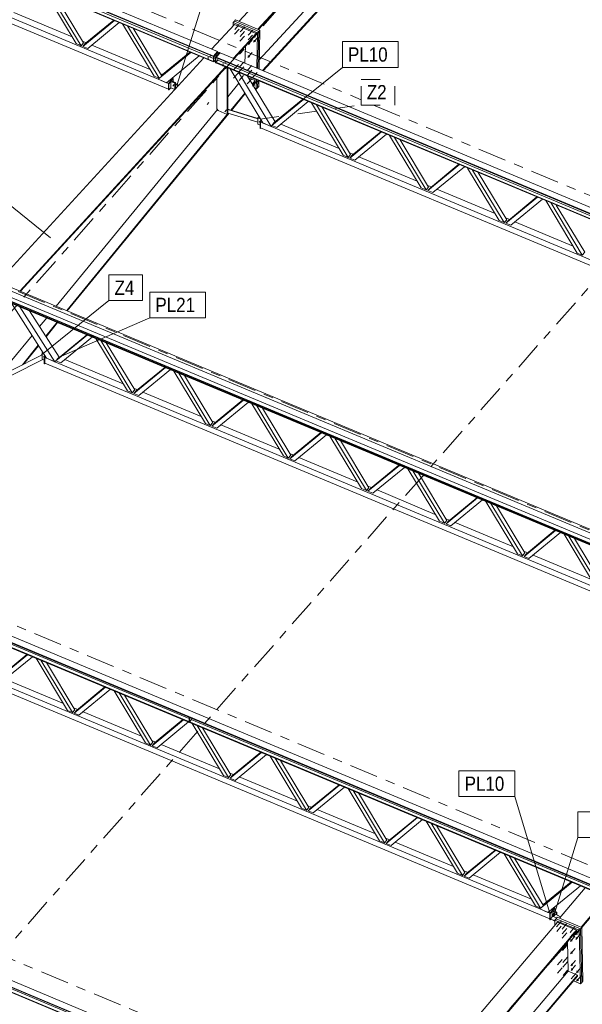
# Model space of a CAD drawing. Header units: millimetres. Extents: x -698 to 216, y -34 to 576.
# Tile 40 of 88: x -328 to -268, y 273 to 377. Entities that reach past the tile are written whole.
import ezdxf

# ---------------------------------------------------------------- set-up
doc = ezdxf.new("R2010")
doc.units = ezdxf.units.MM
for name, pattern in [('XKITLINE00', [0]), ('XKITLINE02', [4, 2, -2]), ('XKITLINE03', [6, 3, -1, 1, -1])]:
    doc.linetypes.add(name, pattern=pattern)
for name, color, linetype, lineweight in [('Element', 2, 'Continuous', 0), ('Spoina', 1, 'Continuous', 0), ('Znak elementu', 2, 'Continuous', 0), ('Śruba', 3, 'Continuous', 0)]:
    doc.layers.add(name, color=color, linetype=linetype, lineweight=lineweight)
doc.styles.add('ARIAL', font='ARIAL.TTF')

msp = doc.modelspace()

# ---------------------------------------------------------------- hatches: boundary and pattern name
at = {"layer": 'Śruba'}
for points in [[(-302.8, 374.64), (-302.79, 374.63), (-302.78, 374.62), (-302.77, 374.61), (-302.77, 374.6), (-302.76, 374.59), (-302.76, 374.58), (-302.75, 374.57), (-302.75, 374.56), (-302.75, 374.55), (-302.75, 374.54), (-302.75, 374.53), (-302.75, 374.52), (-302.76, 374.51), (-302.76, 374.5), (-302.76, 374.5), (-302.77, 374.49), (-302.78, 374.49), (-302.79, 374.48), (-302.79, 374.48), (-302.8, 374.48), (-302.81, 374.48), (-302.82, 374.48), (-302.83, 374.48), (-302.85, 374.48), (-302.86, 374.48), (-302.87, 374.49), (-302.88, 374.49), (-302.89, 374.5), (-302.9, 374.51), (-302.91, 374.51), (-302.92, 374.52), (-302.93, 374.53), (-302.94, 374.54), (-302.95, 374.55), (-302.95, 374.56), (-302.96, 374.57), (-302.97, 374.58), (-302.97, 374.59), (-302.97, 374.6), (-302.98, 374.62), (-302.98, 374.63), (-302.98, 374.64), (-302.98, 374.64), (-302.97, 374.65), (-302.97, 374.66), (-302.97, 374.67), (-302.96, 374.68), (-302.95, 374.68), (-302.95, 374.69), (-302.94, 374.69), (-302.93, 374.69), (-302.92, 374.69), (-302.91, 374.7), (-302.9, 374.7), (-302.89, 374.69), (-302.88, 374.69), (-302.87, 374.69), (-302.86, 374.68), (-302.85, 374.68), (-302.84, 374.67), (-302.83, 374.67), (-302.81, 374.66), (-302.8, 374.65)], [(-302.78, 375.14), (-302.78, 375.13), (-302.77, 375.12), (-302.76, 375.11), (-302.75, 375.09), (-302.75, 375.08), (-302.74, 375.07), (-302.74, 375.06), (-302.74, 375.05), (-302.74, 375.04), (-302.74, 375.03), (-302.74, 375.02), (-302.74, 375.01), (-302.74, 375.01), (-302.75, 375), (-302.75, 374.99), (-302.76, 374.99), (-302.77, 374.98), (-302.77, 374.98), (-302.78, 374.97), (-302.79, 374.97), (-302.8, 374.97), (-302.81, 374.97), (-302.82, 374.97), (-302.83, 374.98), (-302.85, 374.98), (-302.86, 374.98), (-302.87, 374.99), (-302.88, 374.99), (-302.89, 375), (-302.9, 375.01), (-302.91, 375.02), (-302.92, 375.03), (-302.93, 375.04), (-302.94, 375.05), (-302.94, 375.06), (-302.95, 375.07), (-302.95, 375.08), (-302.96, 375.09), (-302.96, 375.1), (-302.96, 375.11), (-302.97, 375.12), (-302.97, 375.13), (-302.96, 375.14), (-302.96, 375.15), (-302.96, 375.16), (-302.96, 375.16), (-302.95, 375.17), (-302.94, 375.18), (-302.94, 375.18), (-302.93, 375.19), (-302.92, 375.19), (-302.91, 375.19), (-302.9, 375.19), (-302.89, 375.19), (-302.88, 375.19), (-302.87, 375.19), (-302.86, 375.18), (-302.85, 375.18), (-302.84, 375.17), (-302.83, 375.17), (-302.81, 375.16), (-302.8, 375.15), (-302.79, 375.14)], [(-303.38, 374.38), (-303.37, 374.37), (-303.36, 374.36), (-303.35, 374.35), (-303.35, 374.34), (-303.34, 374.33), (-303.34, 374.32), (-303.33, 374.31), (-303.33, 374.3), (-303.33, 374.29), (-303.33, 374.28), (-303.33, 374.27), (-303.33, 374.26), (-303.34, 374.25), (-303.34, 374.24), (-303.35, 374.24), (-303.35, 374.23), (-303.36, 374.23), (-303.37, 374.22), (-303.37, 374.22), (-303.38, 374.22), (-303.39, 374.22), (-303.4, 374.22), (-303.41, 374.22), (-303.43, 374.22), (-303.44, 374.23), (-303.45, 374.23), (-303.46, 374.24), (-303.47, 374.24), (-303.48, 374.25), (-303.49, 374.26), (-303.5, 374.27), (-303.51, 374.27), (-303.52, 374.28), (-303.53, 374.29), (-303.53, 374.3), (-303.54, 374.32), (-303.55, 374.33), (-303.55, 374.34), (-303.55, 374.35), (-303.56, 374.36), (-303.56, 374.37), (-303.56, 374.38), (-303.56, 374.39), (-303.55, 374.4), (-303.55, 374.4), (-303.55, 374.41), (-303.54, 374.42), (-303.54, 374.42), (-303.53, 374.43), (-303.52, 374.43), (-303.51, 374.44), (-303.5, 374.44), (-303.49, 374.44), (-303.48, 374.44), (-303.47, 374.44), (-303.46, 374.43), (-303.45, 374.43), (-303.44, 374.43), (-303.43, 374.42), (-303.42, 374.41), (-303.41, 374.41), (-303.4, 374.4), (-303.39, 374.39)], [(-307.77, 372.79), (-307.78, 372.79), (-307.79, 372.8), (-307.8, 372.8), (-307.8, 372.81), (-307.81, 372.82), (-307.81, 372.82), (-307.81, 372.83), (-307.81, 372.84), (-307.81, 372.85), (-307.8, 372.85), (-307.79, 372.86), (-307.79, 372.86), (-307.78, 372.87), (-307.76, 372.87), (-307.75, 372.87), (-307.74, 372.87), (-307.73, 372.87), (-307.72, 372.86), (-307.71, 372.86), (-307.7, 372.85), (-307.7, 372.84), (-307.7, 372.84), (-307.7, 372.83), (-307.7, 372.82), (-307.7, 372.81), (-307.71, 372.81), (-307.71, 372.8), (-307.72, 372.8), (-307.73, 372.79), (-307.74, 372.79), (-307.75, 372.79)], [(-303.41, 373.03), (-303.4, 373.02), (-303.39, 373.01), (-303.38, 373), (-303.38, 372.99), (-303.37, 372.98), (-303.37, 372.97), (-303.36, 372.96), (-303.36, 372.95), (-303.36, 372.94), (-303.36, 372.93), (-303.36, 372.92), (-303.36, 372.91), (-303.37, 372.9), (-303.37, 372.89), (-303.37, 372.89), (-303.38, 372.88), (-303.39, 372.88), (-303.4, 372.87), (-303.4, 372.87), (-303.41, 372.87), (-303.42, 372.87), (-303.43, 372.87), (-303.44, 372.87), (-303.46, 372.87), (-303.47, 372.88), (-303.48, 372.88), (-303.49, 372.88), (-303.5, 372.89), (-303.51, 372.9), (-303.52, 372.91), (-303.53, 372.91), (-303.54, 372.92), (-303.55, 372.93), (-303.56, 372.94), (-303.56, 372.95), (-303.57, 372.96), (-303.58, 372.98), (-303.58, 372.99), (-303.58, 373), (-303.59, 373.01), (-303.59, 373.02), (-303.59, 373.03), (-303.59, 373.04), (-303.58, 373.05), (-303.58, 373.05), (-303.58, 373.06), (-303.57, 373.07), (-303.57, 373.07), (-303.56, 373.08), (-303.55, 373.08), (-303.54, 373.08), (-303.53, 373.09), (-303.52, 373.09), (-303.51, 373.09), (-303.5, 373.09), (-303.49, 373.08), (-303.48, 373.08), (-303.47, 373.08), (-303.46, 373.07), (-303.45, 373.06), (-303.44, 373.06), (-303.43, 373.05), (-303.42, 373.04)], [(-306.2, 372.14), (-306.21, 372.14), (-306.22, 372.14), (-306.23, 372.15), (-306.24, 372.15), (-306.24, 372.16), (-306.24, 372.17), (-306.24, 372.18), (-306.24, 372.18), (-306.24, 372.19), (-306.23, 372.2), (-306.23, 372.2), (-306.22, 372.21), (-306.21, 372.21), (-306.2, 372.21), (-306.19, 372.21), (-306.17, 372.21), (-306.16, 372.21), (-306.15, 372.21), (-306.14, 372.2), (-306.14, 372.2), (-306.13, 372.19), (-306.13, 372.18), (-306.13, 372.17), (-306.13, 372.17), (-306.13, 372.16), (-306.14, 372.15), (-306.15, 372.15), (-306.15, 372.14), (-306.16, 372.14), (-306.18, 372.14), (-306.19, 372.14)], [(-311.39, 369.93), (-311.38, 369.92), (-311.38, 369.91), (-311.37, 369.9), (-311.37, 369.89), (-311.37, 369.88), (-311.37, 369.87), (-311.38, 369.87), (-311.38, 369.86), (-311.39, 369.86), (-311.4, 369.86), (-311.41, 369.86), (-311.42, 369.86), (-311.43, 369.87), (-311.44, 369.87), (-311.44, 369.88), (-311.45, 369.89), (-311.46, 369.9), (-311.46, 369.9), (-311.47, 369.91), (-311.47, 369.92), (-311.47, 369.93), (-311.47, 369.94), (-311.46, 369.94), (-311.46, 369.95), (-311.45, 369.95), (-311.44, 369.95), (-311.43, 369.95), (-311.42, 369.95), (-311.41, 369.95), (-311.41, 369.94), (-311.4, 369.93)], [(-302.9, 370.02), (-302.89, 370.01), (-302.88, 370), (-302.87, 369.99), (-302.87, 369.98), (-302.86, 369.97), (-302.86, 369.96), (-302.85, 369.94), (-302.85, 369.93), (-302.85, 369.92), (-302.85, 369.91), (-302.85, 369.9), (-302.85, 369.9), (-302.86, 369.89), (-302.86, 369.88), (-302.87, 369.87), (-302.87, 369.87), (-302.88, 369.86), (-302.89, 369.86), (-302.89, 369.86), (-302.9, 369.85), (-302.91, 369.85), (-302.92, 369.85), (-302.93, 369.86), (-302.95, 369.86), (-302.96, 369.86), (-302.97, 369.87), (-302.98, 369.87), (-302.99, 369.88), (-303, 369.88), (-303.01, 369.89), (-303.02, 369.9), (-303.03, 369.91), (-303.04, 369.92), (-303.05, 369.93), (-303.05, 369.94), (-303.06, 369.95), (-303.07, 369.96), (-303.07, 369.97), (-303.07, 369.98), (-303.08, 369.99), (-303.08, 370), (-303.08, 370.01), (-303.08, 370.02), (-303.07, 370.03), (-303.07, 370.04), (-303.07, 370.05), (-303.06, 370.05), (-303.06, 370.06), (-303.05, 370.06), (-303.04, 370.07), (-303.03, 370.07), (-303.02, 370.07), (-303.01, 370.07), (-303, 370.07), (-302.99, 370.07), (-302.98, 370.07), (-302.97, 370.07), (-302.96, 370.06), (-302.95, 370.06), (-302.94, 370.05), (-302.93, 370.04), (-302.92, 370.04), (-302.91, 370.03)], [(-305.92, 367.22), (-305.91, 367.21), (-305.91, 367.2), (-305.9, 367.19), (-305.9, 367.18), (-305.9, 367.18), (-305.9, 367.17), (-305.91, 367.16), (-305.91, 367.16), (-305.92, 367.15), (-305.93, 367.15), (-305.94, 367.15), (-305.95, 367.16), (-305.96, 367.16), (-305.97, 367.17), (-305.98, 367.17), (-305.98, 367.18), (-305.99, 367.19), (-306, 367.2), (-306, 367.21), (-306, 367.22), (-306, 367.23), (-306, 367.23), (-306, 367.24), (-305.99, 367.24), (-305.98, 367.25), (-305.98, 367.25), (-305.97, 367.25), (-305.96, 367.24), (-305.95, 367.24), (-305.94, 367.23), (-305.93, 367.23)], [(-302.3, 366.13), (-302.29, 366.12), (-302.29, 366.11), (-302.28, 366.1), (-302.28, 366.09), (-302.28, 366.08), (-302.28, 366.08), (-302.29, 366.07), (-302.29, 366.07), (-302.3, 366.06), (-302.31, 366.06), (-302.32, 366.06), (-302.33, 366.07), (-302.34, 366.07), (-302.35, 366.08), (-302.36, 366.08), (-302.36, 366.09), (-302.37, 366.1), (-302.38, 366.11), (-302.38, 366.12), (-302.38, 366.13), (-302.38, 366.13), (-302.38, 366.14), (-302.38, 366.15), (-302.37, 366.15), (-302.36, 366.16), (-302.35, 366.16), (-302.35, 366.16), (-302.34, 366.15), (-302.33, 366.15), (-302.32, 366.14), (-302.31, 366.14)], [(-325, 341.43), (-324.99, 341.42), (-324.98, 341.41), (-324.98, 341.4), (-324.98, 341.4), (-324.98, 341.39), (-324.98, 341.38), (-324.98, 341.37), (-324.99, 341.37), (-325, 341.37), (-325.01, 341.37), (-325.01, 341.37), (-325.02, 341.37), (-325.03, 341.37), (-325.04, 341.38), (-325.05, 341.39), (-325.06, 341.39), (-325.07, 341.4), (-325.07, 341.41), (-325.08, 341.42), (-325.08, 341.43), (-325.08, 341.44), (-325.08, 341.44), (-325.07, 341.45), (-325.07, 341.46), (-325.06, 341.46), (-325.05, 341.46), (-325.04, 341.46), (-325.03, 341.46), (-325.02, 341.45), (-325.01, 341.45), (-325, 341.44)], [(-271.3, 282.71), (-271.3, 282.7), (-271.29, 282.69), (-271.29, 282.68), (-271.29, 282.67), (-271.29, 282.66), (-271.29, 282.66), (-271.29, 282.65), (-271.3, 282.65), (-271.3, 282.64), (-271.31, 282.64), (-271.32, 282.64), (-271.33, 282.64), (-271.34, 282.65), (-271.35, 282.65), (-271.36, 282.66), (-271.37, 282.67), (-271.37, 282.68), (-271.38, 282.69), (-271.38, 282.7), (-271.38, 282.71), (-271.38, 282.71), (-271.38, 282.72), (-271.38, 282.73), (-271.37, 282.73), (-271.37, 282.73), (-271.36, 282.74), (-271.35, 282.74), (-271.34, 282.73), (-271.33, 282.73), (-271.32, 282.72), (-271.31, 282.72)], [(-268.95, 280.82), (-268.94, 280.81), (-268.94, 280.8), (-268.93, 280.79), (-268.92, 280.78), (-268.91, 280.77), (-268.91, 280.76), (-268.91, 280.75), (-268.9, 280.74), (-268.9, 280.73), (-268.9, 280.72), (-268.9, 280.71), (-268.9, 280.7), (-268.9, 280.69), (-268.91, 280.69), (-268.91, 280.68), (-268.92, 280.67), (-268.92, 280.67), (-268.93, 280.67), (-268.94, 280.66), (-268.95, 280.66), (-268.96, 280.66), (-268.97, 280.66), (-268.98, 280.66), (-268.99, 280.66), (-269, 280.67), (-269.01, 280.67), (-269.02, 280.68), (-269.03, 280.68), (-269.04, 280.69), (-269.06, 280.7), (-269.07, 280.7), (-269.08, 280.71), (-269.08, 280.72), (-269.09, 280.73), (-269.1, 280.74), (-269.11, 280.75), (-269.11, 280.76), (-269.12, 280.77), (-269.12, 280.78), (-269.13, 280.79), (-269.13, 280.8), (-269.13, 280.81), (-269.13, 280.82), (-269.13, 280.83), (-269.12, 280.84), (-269.12, 280.85), (-269.12, 280.85), (-269.11, 280.86), (-269.1, 280.86), (-269.1, 280.87), (-269.09, 280.87), (-269.08, 280.87), (-269.07, 280.87), (-269.06, 280.87), (-269.05, 280.87), (-269.04, 280.87), (-269.03, 280.86), (-269.02, 280.86), (-269.01, 280.85), (-268.99, 280.85), (-268.98, 280.84), (-268.97, 280.83), (-268.96, 280.83)], [(-269.5, 280.11), (-269.49, 280.1), (-269.48, 280.09), (-269.48, 280.08), (-269.47, 280.07), (-269.46, 280.06), (-269.46, 280.05), (-269.45, 280.04), (-269.45, 280.03), (-269.45, 280.02), (-269.45, 280.01), (-269.45, 280.01), (-269.45, 280), (-269.45, 279.99), (-269.46, 279.98), (-269.46, 279.98), (-269.47, 279.97), (-269.47, 279.97), (-269.48, 279.96), (-269.49, 279.96), (-269.5, 279.96), (-269.51, 279.96), (-269.52, 279.96), (-269.53, 279.96), (-269.54, 279.96), (-269.55, 279.96), (-269.56, 279.97), (-269.57, 279.97), (-269.58, 279.98), (-269.59, 279.99), (-269.6, 279.99), (-269.61, 280), (-269.62, 280.01), (-269.63, 280.02), (-269.64, 280.03), (-269.65, 280.04), (-269.66, 280.05), (-269.66, 280.06), (-269.67, 280.07), (-269.67, 280.08), (-269.67, 280.09), (-269.68, 280.1), (-269.68, 280.11), (-269.68, 280.12), (-269.67, 280.13), (-269.67, 280.13), (-269.67, 280.14), (-269.66, 280.15), (-269.66, 280.15), (-269.65, 280.16), (-269.64, 280.16), (-269.64, 280.16), (-269.63, 280.17), (-269.62, 280.17), (-269.61, 280.17), (-269.6, 280.17), (-269.59, 280.16), (-269.58, 280.16), (-269.56, 280.16), (-269.55, 280.15), (-269.54, 280.14), (-269.53, 280.14), (-269.52, 280.13), (-269.51, 280.12)], [(-268.94, 280.35), (-268.93, 280.34), (-268.92, 280.33), (-268.92, 280.32), (-268.91, 280.31), (-268.9, 280.3), (-268.9, 280.29), (-268.89, 280.28), (-268.89, 280.27), (-268.89, 280.26), (-268.89, 280.25), (-268.89, 280.24), (-268.89, 280.23), (-268.89, 280.22), (-268.9, 280.21), (-268.9, 280.21), (-268.91, 280.2), (-268.91, 280.2), (-268.92, 280.19), (-268.93, 280.19), (-268.94, 280.19), (-268.95, 280.19), (-268.96, 280.19), (-268.97, 280.19), (-268.98, 280.19), (-268.99, 280.2), (-269, 280.2), (-269.01, 280.21), (-269.02, 280.21), (-269.03, 280.22), (-269.04, 280.23), (-269.05, 280.23), (-269.06, 280.24), (-269.07, 280.25), (-269.08, 280.26), (-269.09, 280.27), (-269.1, 280.28), (-269.1, 280.29), (-269.11, 280.3), (-269.11, 280.31), (-269.11, 280.32), (-269.12, 280.33), (-269.12, 280.34), (-269.12, 280.35), (-269.12, 280.36), (-269.11, 280.37), (-269.11, 280.37), (-269.1, 280.38), (-269.1, 280.39), (-269.09, 280.39), (-269.09, 280.39), (-269.08, 280.4), (-269.07, 280.4), (-269.06, 280.4), (-269.05, 280.4), (-269.04, 280.4), (-269.03, 280.4), (-269.02, 280.39), (-269.01, 280.39), (-268.99, 280.38), (-268.98, 280.38), (-268.97, 280.37), (-268.96, 280.36), (-268.95, 280.36)], [(-269.47, 278.83), (-269.46, 278.82), (-269.45, 278.81), (-269.45, 278.8), (-269.44, 278.79), (-269.43, 278.78), (-269.43, 278.77), (-269.42, 278.76), (-269.42, 278.75), (-269.42, 278.74), (-269.42, 278.73), (-269.42, 278.72), (-269.42, 278.71), (-269.42, 278.71), (-269.43, 278.7), (-269.43, 278.69), (-269.44, 278.69), (-269.44, 278.68), (-269.45, 278.68), (-269.46, 278.68), (-269.47, 278.67), (-269.48, 278.67), (-269.49, 278.67), (-269.5, 278.67), (-269.51, 278.68), (-269.52, 278.68), (-269.53, 278.68), (-269.54, 278.69), (-269.55, 278.69), (-269.56, 278.7), (-269.57, 278.71), (-269.58, 278.72), (-269.59, 278.73), (-269.6, 278.74), (-269.61, 278.74), (-269.62, 278.75), (-269.63, 278.77), (-269.63, 278.78), (-269.64, 278.79), (-269.64, 278.8), (-269.64, 278.81), (-269.65, 278.82), (-269.65, 278.83), (-269.65, 278.83), (-269.65, 278.84), (-269.64, 278.85), (-269.64, 278.86), (-269.63, 278.86), (-269.63, 278.87), (-269.62, 278.87), (-269.62, 278.88), (-269.61, 278.88), (-269.6, 278.88), (-269.59, 278.88), (-269.58, 278.88), (-269.57, 278.88), (-269.56, 278.88), (-269.55, 278.88), (-269.54, 278.87), (-269.52, 278.87), (-269.51, 278.86), (-269.5, 278.85), (-269.49, 278.85), (-269.48, 278.84)], [(-269.44, 277.55), (-269.43, 277.54), (-269.42, 277.53), (-269.42, 277.52), (-269.41, 277.51), (-269.4, 277.5), (-269.4, 277.49), (-269.4, 277.48), (-269.39, 277.47), (-269.39, 277.46), (-269.39, 277.45), (-269.39, 277.44), (-269.39, 277.43), (-269.39, 277.42), (-269.4, 277.41), (-269.4, 277.41), (-269.41, 277.4), (-269.41, 277.4), (-269.42, 277.39), (-269.43, 277.39), (-269.44, 277.39), (-269.45, 277.39), (-269.46, 277.39), (-269.47, 277.39), (-269.48, 277.39), (-269.49, 277.4), (-269.5, 277.4), (-269.51, 277.41), (-269.52, 277.41), (-269.53, 277.42), (-269.54, 277.43), (-269.56, 277.43), (-269.56, 277.44), (-269.57, 277.45), (-269.58, 277.46), (-269.59, 277.47), (-269.6, 277.48), (-269.6, 277.49), (-269.61, 277.5), (-269.61, 277.51), (-269.61, 277.52), (-269.62, 277.53), (-269.62, 277.54), (-269.62, 277.55), (-269.62, 277.56), (-269.61, 277.57), (-269.61, 277.57), (-269.61, 277.58), (-269.6, 277.59), (-269.59, 277.59), (-269.59, 277.59), (-269.58, 277.6), (-269.57, 277.6), (-269.56, 277.6), (-269.55, 277.6), (-269.54, 277.6), (-269.53, 277.6), (-269.52, 277.59), (-269.51, 277.59), (-269.49, 277.58), (-269.48, 277.58), (-269.47, 277.57), (-269.46, 277.56), (-269.45, 277.56)], [(-269.43, 277.08), (-269.42, 277.07), (-269.41, 277.06), (-269.41, 277.05), (-269.4, 277.04), (-269.39, 277.03), (-269.39, 277.02), (-269.38, 277.01), (-269.38, 277), (-269.38, 276.99), (-269.38, 276.98), (-269.38, 276.97), (-269.38, 276.96), (-269.38, 276.95), (-269.39, 276.94), (-269.39, 276.94), (-269.4, 276.93), (-269.4, 276.93), (-269.41, 276.92), (-269.42, 276.92), (-269.43, 276.92), (-269.44, 276.92), (-269.45, 276.92), (-269.46, 276.92), (-269.47, 276.92), (-269.48, 276.92), (-269.49, 276.93), (-269.5, 276.93), (-269.51, 276.94), (-269.52, 276.95), (-269.53, 276.95), (-269.54, 276.96), (-269.55, 276.97), (-269.56, 276.98), (-269.57, 276.99), (-269.58, 277), (-269.59, 277.01), (-269.59, 277.02), (-269.6, 277.03), (-269.6, 277.04), (-269.6, 277.05), (-269.61, 277.06), (-269.61, 277.07), (-269.61, 277.08), (-269.6, 277.09), (-269.6, 277.1), (-269.6, 277.1), (-269.59, 277.11), (-269.59, 277.12), (-269.58, 277.12), (-269.57, 277.12), (-269.57, 277.13), (-269.56, 277.13), (-269.55, 277.13), (-269.54, 277.13), (-269.53, 277.13), (-269.52, 277.13), (-269.51, 277.12), (-269.5, 277.12), (-269.48, 277.11), (-269.47, 277.11), (-269.46, 277.1), (-269.45, 277.09), (-269.44, 277.08)], [(-268.86, 276.84), (-268.85, 276.83), (-268.84, 276.82), (-268.84, 276.81), (-268.83, 276.8), (-268.82, 276.79), (-268.82, 276.78), (-268.81, 276.77), (-268.81, 276.76), (-268.81, 276.75), (-268.81, 276.74), (-268.81, 276.73), (-268.81, 276.72), (-268.81, 276.71), (-268.82, 276.71), (-268.82, 276.7), (-268.83, 276.69), (-268.83, 276.69), (-268.84, 276.68), (-268.85, 276.68), (-268.86, 276.68), (-268.87, 276.68), (-268.88, 276.68), (-268.89, 276.68), (-268.9, 276.68), (-268.91, 276.69), (-268.92, 276.69), (-268.93, 276.7), (-268.94, 276.7), (-268.95, 276.71), (-268.96, 276.72), (-268.97, 276.72), (-268.98, 276.73), (-268.99, 276.74), (-269, 276.75), (-269.01, 276.76), (-269.02, 276.77), (-269.02, 276.78), (-269.03, 276.79), (-269.03, 276.8), (-269.03, 276.81), (-269.04, 276.82), (-269.04, 276.83), (-269.04, 276.84), (-269.03, 276.85), (-269.03, 276.86), (-269.03, 276.87), (-269.02, 276.87), (-269.02, 276.88), (-269.01, 276.88), (-269, 276.89), (-269, 276.89), (-268.99, 276.89), (-268.98, 276.89), (-268.97, 276.89), (-268.96, 276.89), (-268.95, 276.89), (-268.94, 276.88), (-268.93, 276.88), (-268.91, 276.87), (-268.9, 276.87), (-268.89, 276.86), (-268.88, 276.85), (-268.87, 276.85)], [(-268.84, 275.95), (-268.83, 275.94), (-268.82, 275.94), (-268.82, 275.93), (-268.81, 275.91), (-268.8, 275.9), (-268.8, 275.89), (-268.79, 275.88), (-268.79, 275.87), (-268.79, 275.86), (-268.79, 275.85), (-268.79, 275.85), (-268.79, 275.84), (-268.79, 275.83), (-268.8, 275.82), (-268.8, 275.82), (-268.81, 275.81), (-268.81, 275.81), (-268.82, 275.8), (-268.83, 275.8), (-268.84, 275.8), (-268.85, 275.8), (-268.86, 275.8), (-268.87, 275.8), (-268.88, 275.8), (-268.89, 275.8), (-268.9, 275.81), (-268.91, 275.81), (-268.92, 275.82), (-268.93, 275.83), (-268.94, 275.83), (-268.95, 275.84), (-268.96, 275.85), (-268.97, 275.86), (-268.98, 275.87), (-268.99, 275.88), (-269, 275.89), (-269, 275.9), (-269.01, 275.91), (-269.01, 275.92), (-269.01, 275.93), (-269.02, 275.94), (-269.02, 275.95), (-269.02, 275.96), (-269.01, 275.97), (-269.01, 275.97), (-269.01, 275.98), (-269, 275.99), (-269, 275.99), (-268.99, 276), (-268.98, 276), (-268.98, 276), (-268.97, 276.01), (-268.96, 276.01), (-268.95, 276.01), (-268.94, 276.01), (-268.93, 276), (-268.92, 276), (-268.9, 276), (-268.89, 275.99), (-268.88, 275.99), (-268.87, 275.98), (-268.86, 275.97), (-268.85, 275.96)]]:
    msp.add_hatch(color=256, dxfattribs=at).paths.add_polyline_path(points, flags=17)

# ---------------------------------------------------------------- linework, layer by layer
at = {"layer": 'Element', "linetype": 'XKITLINE00', "lineweight": 0}
for p, q in [((-391.98, 409.07), (-306.75, 373.47)), ((-307.19, 372.45), (-392.43, 408.06)), ((-307.19, 372.4), (-392.43, 408.01)), ((-392.42, 408.6), (-307.18, 373)), ((-392.42, 408.55), (-307.18, 372.95)), ((-387.72, 401.18), (-311.92, 369.52)), ((-386.64, 401.33), (-311.92, 370.12)), ((-304.5, 376.66), (-285.37, 397.53)), ((-302.51, 375.83), (-283.37, 396.69)), ((-302.45, 375.8), (-283.31, 396.67)), ((-302.37, 372.61), (-284.11, 392.52)), ((-302.03, 371.5), (-283.05, 392.2)), ((-301.97, 371.47), (-282.99, 392.17)), ((-349.62, 390.48), (-307.19, 372.76)), ((-321.62, 374.31), (-324.94, 379.82)), ((-321.1, 374.09), (-324.43, 379.6)), ((-323.84, 379.36), (-320.84, 374.39)), ((-328.18, 377.59), (-322.05, 375.03)), ((-320.93, 374.02), (-317.61, 376.75)), ((-320.67, 374.31), (-317.67, 376.78)), ((-304.99, 376.67), (-304.86, 376.81)), ((-304.86, 376.81), (-302.3, 375.74)), ((-317.09, 376.54), (-320.41, 373.8)), ((-313.42, 370.88), (-316.74, 376.39)), ((-312.9, 370.67), (-316.22, 376.18)), ((-312.64, 370.96), (-315.64, 375.93)), ((-307.38, 373.73), (-304.98, 376.34)), ((-305.12, 376.53), (-305.13, 376.18)), ((-304.99, 376.67), (-305.12, 376.53)), ((-305.12, 376.53), (-302.56, 375.46)), ((-304.99, 376.67), (-302.43, 375.6)), ((-304.99, 376.67), (-302.43, 375.6)), ((-302.7, 375.39), (-304.98, 376.34)), ((-302.43, 375.6), (-302.3, 375.74)), ((-302.39, 371.65), (-302.3, 375.74)), ((-305.1, 372.78), (-302.7, 375.39)), ((-305.03, 372.75), (-302.7, 375.29)), ((-302.7, 375.29), (-302.7, 375.39)), ((-302.64, 371.75), (-302.56, 375.46)), ((-302.56, 375.46), (-302.43, 375.6)), ((-302.51, 371.7), (-302.43, 375.6)), ((-302.51, 371.7), (-302.43, 375.6)), ((-321.1, 374.09), (-321.62, 374.31)), ((-320.84, 374.39), (-321.1, 374.09)), ((-320.95, 374.57), (-320.56, 374.4)), ((-320.93, 374.02), (-320.67, 374.31)), ((-320.41, 373.8), (-320.93, 374.02)), ((-319.98, 374.16), (-313.85, 371.6)), ((-303.88, 372.27), (-303.84, 374.05)), ((-329.82, 349.26), (-308.21, 372.83)), ((-312.99, 370.57), (-309.56, 373.39)), ((-312.56, 371.06), (-309.66, 373.43)), ((-308.69, 373.03), (-312.12, 370.21)), ((-309.56, 373.39), (-308.69, 373.03)), ((-308.69, 373.03), (-308.69, 373.03)), ((-307.19, 372.42), (-307.18, 372.98)), ((-306.75, 373.47), (-307.18, 373)), ((-307.18, 372.98), (-306.75, 373.45)), ((-307.18, 372.98), (-307.18, 373)), ((-307.18, 372.95), (-307.18, 372.98)), ((-307.12, 372.96), (-307.18, 372.98)), ((-307.14, 372.4), (-307.12, 372.96)), ((-306.99, 372.56), (-307.14, 372.4)), ((-306.69, 373.43), (-307.12, 372.96)), ((-306.99, 372.34), (-306.98, 372.9)), ((-306.98, 372.9), (-306.55, 373.37)), ((-306.98, 372.9), (-306.93, 372.87)), ((-306.94, 372.31), (-306.93, 372.87)), ((-306.73, 372.57), (-306.94, 372.35)), ((-306.93, 372.87), (-306.92, 372.89)), ((-306.93, 372.84), (-306.93, 372.87)), ((-306.93, 372.84), (-221.69, 337.24)), ((-306.92, 372.89), (-306.49, 373.36)), ((-306.92, 372.89), (-221.69, 337.29)), ((-306.75, 373.45), (-306.75, 373.47)), ((-306.75, 373.45), (-306.69, 373.43)), ((-306.73, 372.76), (-306.73, 372.57)), ((-306.73, 372.57), (-264.34, 354.86)), ((-306.7, 373.21), (-306.69, 373.43)), ((-306.55, 373.37), (-306.51, 373.35)), ((-306.49, 373.36), (-221.26, 337.76)), ((-327.54, 348.3), (-305.93, 371.87)), ((-327.48, 348.28), (-305.86, 371.85)), ((-307.19, 372.4), (-307.19, 372.45)), ((-307.18, 372.42), (-307.19, 372.4)), ((-307.14, 372.4), (-307.19, 372.42)), ((-306.99, 372.34), (-306.94, 372.31)), ((-221.7, 336.74), (-306.94, 372.35)), ((-306.94, 372.35), (-306.94, 372.3)), ((-221.7, 336.69), (-306.94, 372.3)), ((-305.74, 366.87), (-305.74, 371.8)), ((-305.69, 366.93), (-305.69, 371.77)), ((-302.01, 365.98), (-305.44, 371.67)), ((-312.9, 370.67), (-313.42, 370.88)), ((-312.99, 370.57), (-312.9, 370.67)), ((-312.12, 370.21), (-312.99, 370.57)), ((-312.75, 371.14), (-312.56, 371.06)), ((-312.64, 370.96), (-312.56, 371.06)), ((-311.92, 370.12), (-311.45, 370.66)), ((-311.88, 370.1), (-311.41, 370.64)), ((-311.58, 370.65), (-311.49, 370.61)), ((-311.41, 370.64), (-311.45, 370.66)), ((-311.41, 370.31), (-311.41, 370.64)), ((-306.84, 370.78), (-306.84, 367.45)), ((-304.57, 371.31), (-301.14, 365.62)), ((-303.6, 370.9), (-300.71, 366.11)), ((-302.82, 370.43), (-303.48, 370.71)), ((-302.69, 369.54), (-302.66, 370.51)), ((-311.88, 370.1), (-311.92, 370.12)), ((-311.92, 369.46), (-311.92, 370.12)), ((-311.92, 369.46), (-311.88, 369.44)), ((-311.88, 369.44), (-311.88, 370.1)), ((-311.88, 369.44), (-311.67, 369.68)), ((-311.62, 370.4), (-311.67, 370.34)), ((-311.67, 369.68), (-311.67, 370.34)), ((-311.67, 370.34), (-311.24, 370.16)), ((-311.25, 369.5), (-311.67, 369.68)), ((-311.19, 370.22), (-311.62, 370.4)), ((-311.19, 370.22), (-311.24, 370.16)), ((-311.24, 370.16), (-311.24, 369.51)), ((-311.19, 369.57), (-311.19, 370.22)), ((-311.19, 370.14), (-310.84, 369.95)), ((-311.19, 370.07), (-310.88, 369.91)), ((-311.19, 370.05), (-310.89, 369.89)), ((-311.19, 369.69), (-311.12, 369.65)), ((-305.69, 368.72), (-304.52, 370.15)), ((-303.1, 370.08), (-302.82, 370.43)), ((-303.07, 370.02), (-302.81, 370.34)), ((-302.81, 370.34), (-302.82, 370.43)), ((-302.81, 369.59), (-302.69, 369.54)), ((-302.69, 369.54), (-302.56, 369.68)), ((-302.56, 369.68), (-302.54, 370.46)), ((-302.56, 369.68), (-302.54, 370.46)), ((-302.56, 369.68), (-302.43, 369.82)), ((-302.43, 369.82), (-302.41, 370.41)), ((-305.37, 367.31), (-303.9, 369.11)), ((-305.31, 367.29), (-303.86, 369.06)), ((-301.06, 365.72), (-297.73, 368.45)), ((-300.8, 366.01), (-297.8, 368.48)), ((-323.72, 346.71), (-306.78, 367.38)), ((-306.84, 367.45), (-306.69, 367.27)), ((-305.69, 367.41), (-302.51, 366.45)), ((-305.69, 367.4), (-302.51, 366.44)), ((-305.69, 367.38), (-302.51, 366.42)), ((-297.22, 368.24), (-300.54, 365.5)), ((-293.55, 362.58), (-296.87, 368.09)), ((-293.03, 362.36), (-296.35, 367.87)), ((-295.77, 367.63), (-292.77, 362.66)), ((-322.62, 346.25), (-305.63, 367)), ((-322.56, 346.23), (-305.56, 366.98)), ((-306.69, 367.27), (-305.74, 366.87)), ((-305.74, 366.87), (-305.69, 366.93)), ((-305.69, 367.02), (-302.51, 366.05)), ((-302.51, 366.52), (-302.46, 366.58)), ((-302.27, 366.42), (-302.51, 366.52)), ((-302.51, 366.52), (-302.51, 365.85)), ((-302.46, 366.58), (-302.33, 366.52)), ((-302.51, 365.85), (-302.29, 365.76)), ((-302.29, 366.1), (-302.17, 366.24)), ((-302.25, 366.08), (-302.29, 366.1)), ((-302.29, 365.43), (-302.29, 366.1)), ((-302.29, 365.43), (-302.25, 365.41)), ((-302.25, 366.08), (-302.14, 366.2)), ((-302.25, 365.41), (-302.25, 366.08)), ((-302.25, 365.41), (-302.21, 365.46)), ((-302.13, 366.19), (-302.23, 366.07)), ((-302.23, 366.07), (-301.2, 365.64)), ((-302.23, 366.07), (-302.23, 365.47)), ((-302.23, 365.47), (-226.43, 333.81)), ((-301.14, 365.62), (-302.01, 365.98)), ((-300.71, 366.11), (-301.14, 365.62)), ((-301.14, 365.62), (-226.43, 334.41)), ((-301.06, 365.72), (-300.8, 366.01)), ((-300.54, 365.5), (-301.06, 365.72)), ((-300.71, 366.11), (-300.69, 366.1)), ((-300.11, 365.86), (-293.98, 363.3)), ((-292.86, 362.29), (-289.53, 365.03)), ((-292.6, 362.59), (-289.6, 365.05)), ((-289.01, 364.81), (-292.34, 362.08)), ((-285.34, 359.15), (-288.67, 364.66)), ((-284.83, 358.94), (-288.15, 364.45)), ((-287.57, 364.2), (-284.57, 359.23)), ((-293.03, 362.36), (-293.55, 362.58)), ((-292.77, 362.66), (-293.03, 362.36)), ((-292.88, 362.84), (-292.49, 362.68)), ((-292.86, 362.29), (-292.6, 362.59)), ((-292.34, 362.08), (-292.86, 362.29)), ((-291.9, 362.43), (-285.78, 359.87)), ((-284.65, 358.87), (-281.33, 361.6)), ((-284.39, 359.16), (-281.39, 361.63)), ((-280.81, 361.38), (-284.14, 358.65)), ((-277.14, 355.73), (-280.47, 361.24)), ((-276.62, 355.51), (-279.95, 361.02)), ((-279.36, 360.78), (-276.36, 355.81)), ((-284.83, 358.94), (-285.34, 359.15)), ((-284.57, 359.23), (-284.83, 358.94)), ((-284.67, 359.41), (-284.29, 359.25)), ((-284.65, 358.87), (-284.39, 359.16)), ((-284.14, 358.65), (-284.65, 358.87)), ((-283.7, 359.01), (-277.57, 356.45)), ((-276.45, 355.44), (-273.13, 358.17)), ((-276.19, 355.73), (-273.19, 358.2)), ((-272.61, 357.96), (-275.93, 355.22)), ((-268.94, 352.3), (-272.26, 357.81)), ((-268.42, 352.09), (-271.74, 357.6)), ((-271.16, 357.35), (-268.16, 352.38)), ((-276.62, 355.51), (-277.14, 355.73)), ((-276.36, 355.81), (-276.62, 355.51)), ((-276.47, 355.99), (-276.08, 355.82)), ((-276.45, 355.44), (-276.19, 355.73)), ((-275.93, 355.22), (-276.45, 355.44)), ((-275.5, 355.58), (-269.37, 353.02)), ((-268.42, 352.09), (-268.94, 352.3)), ((-268.16, 352.38), (-268.42, 352.09)), ((-328.94, 348.89), (-243.71, 313.29)), ((-329.89, 347.81), (-244.66, 312.21)), ((-329.89, 347.79), (-244.66, 312.18)), ((-244.4, 312.51), (-329.63, 348.12)), ((-329.63, 348.11), (-244.4, 312.51)), ((-329.2, 348.61), (-243.97, 313)), ((-329.2, 348.61), (-243.97, 313)), ((-328.62, 347.16), (-245.41, 312.4)), ((-328.62, 347.11), (-245.44, 312.37)), ((-324.74, 341.25), (-328.43, 347.03)), ((-323.86, 340.88), (-327.54, 346.66)), ((-323.42, 341.37), (-326.53, 346.24)), ((-325.47, 344.58), (-324.72, 345.48)), ((-324.82, 343.56), (-323.63, 345.03)), ((-324.79, 343.51), (-323.57, 345)), ((-328.37, 341.03), (-326.25, 343.62)), ((-323.75, 340.97), (-320.44, 343.69)), ((-323.49, 341.26), (-320.5, 343.72)), ((-320.07, 343.68), (-320.1, 343.69)), ((-319.84, 343.49), (-320.1, 343.69)), ((-319.81, 343.48), (-320.07, 343.68)), ((-327.28, 340.56), (-325.61, 342.61)), ((-327.15, 340.63), (-325.57, 342.55)), ((-319.92, 343.48), (-323.24, 340.75)), ((-319.81, 343.48), (-319.84, 343.49)), ((-319.75, 343.55), (-319.81, 343.48)), ((-316.24, 337.83), (-319.56, 343.33)), ((-315.72, 337.61), (-319.04, 343.11)), ((-318.46, 342.87), (-315.46, 337.91)), ((-328.37, 340), (-325.21, 341.61)), ((-328.37, 340.01), (-325.21, 341.61)), ((-325.21, 341.82), (-325.18, 341.85)), ((-325.07, 341.76), (-325.21, 341.82)), ((-325.21, 341.82), (-325.21, 341.15)), ((-325.18, 341.85), (-325.11, 341.82)), ((-328.37, 339.46), (-325.12, 341.12)), ((-325.21, 341.15), (-324.99, 341.06)), ((-324.99, 341.35), (-324.88, 341.47)), ((-324.95, 341.33), (-324.99, 341.35)), ((-324.99, 340.68), (-324.99, 341.35)), ((-324.99, 340.68), (-324.95, 340.66)), ((-324.95, 341.33), (-324.86, 341.43)), ((-324.95, 340.66), (-324.95, 341.33)), ((-324.95, 340.66), (-324.91, 340.71)), ((-324.85, 341.41), (-324.93, 341.32)), ((-324.93, 341.32), (-323.9, 340.89)), ((-324.93, 341.32), (-324.93, 340.72)), ((-324.93, 340.72), (-249.13, 309.06)), ((-323.86, 340.88), (-324.74, 341.25)), ((-323.42, 341.37), (-323.86, 340.88)), ((-323.86, 340.88), (-249.13, 309.66)), ((-323.75, 340.97), (-323.49, 341.26)), ((-323.24, 340.75), (-323.75, 340.97)), ((-323.42, 341.37), (-323.39, 341.35)), ((-322.8, 341.11), (-316.67, 338.55)), ((-315.55, 337.54), (-312.24, 340.27)), ((-315.29, 337.84), (-312.3, 340.29)), ((-311.72, 340.05), (-315.03, 337.32)), ((-311.87, 340.26), (-311.9, 340.27)), ((-311.64, 340.07), (-311.9, 340.27)), ((-311.61, 340.05), (-311.87, 340.26)), ((-311.61, 340.05), (-311.64, 340.07)), ((-311.55, 340.12), (-311.61, 340.05)), ((-308.04, 334.4), (-311.36, 339.9)), ((-307.52, 334.19), (-310.84, 339.68)), ((-310.25, 339.44), (-307.26, 334.48)), ((-315.72, 337.61), (-316.24, 337.83)), ((-315.46, 337.91), (-315.72, 337.61)), ((-315.57, 338.09), (-315.18, 337.92)), ((-315.55, 337.54), (-315.29, 337.84)), ((-315.03, 337.32), (-315.55, 337.54)), ((-314.6, 337.68), (-308.47, 335.12)), ((-307.35, 334.12), (-304.03, 336.84)), ((-307.09, 334.41), (-304.1, 336.87)), ((-303.52, 336.63), (-306.83, 333.9)), ((-303.67, 336.83), (-303.7, 336.84)), ((-303.44, 336.64), (-303.7, 336.84)), ((-303.41, 336.63), (-303.67, 336.83)), ((-303.41, 336.63), (-303.44, 336.64)), ((-303.35, 336.7), (-303.41, 336.63)), ((-299.84, 330.98), (-303.15, 336.47)), ((-299.32, 330.76), (-302.64, 336.26)), ((-302.05, 336.01), (-299.06, 331.06)), ((-307.52, 334.19), (-308.04, 334.4)), ((-307.26, 334.48), (-307.52, 334.19)), ((-307.37, 334.66), (-306.98, 334.5)), ((-307.35, 334.12), (-307.09, 334.41)), ((-306.83, 333.9), (-307.35, 334.12)), ((-306.4, 334.25), (-300.27, 331.69)), ((-299.15, 330.69), (-295.83, 333.42)), ((-298.89, 330.98), (-295.9, 333.44)), ((-295.46, 333.4), (-295.49, 333.42)), ((-295.23, 333.21), (-295.49, 333.42)), ((-295.21, 333.2), (-295.46, 333.4)), ((-295.14, 333.27), (-295.21, 333.2)), ((-295.31, 333.2), (-298.63, 330.47)), ((-295.21, 333.2), (-295.23, 333.21)), ((-291.64, 327.55), (-294.95, 333.05)), ((-291.12, 327.33), (-294.43, 332.83)), ((-293.85, 332.59), (-290.86, 327.63)), ((-299.17, 331.23), (-298.78, 331.07)), ((-299.32, 330.76), (-299.84, 330.98)), ((-299.06, 331.06), (-299.32, 330.76)), ((-299.15, 330.69), (-298.89, 330.98)), ((-298.63, 330.47), (-299.15, 330.69)), ((-298.2, 330.83), (-292.07, 328.27)), ((-290.95, 327.26), (-287.63, 329.99)), ((-290.69, 327.56), (-287.69, 330.02)), ((-287.11, 329.77), (-290.43, 327.05)), ((-287.26, 329.98), (-287.29, 329.99)), ((-287.03, 329.79), (-287.29, 329.99)), ((-287, 329.78), (-287.26, 329.98)), ((-287, 329.78), (-287.03, 329.79)), ((-286.94, 329.84), (-287, 329.78)), ((-283.43, 324.12), (-286.75, 329.62)), ((-282.91, 323.91), (-286.23, 329.41)), ((-285.65, 329.16), (-282.66, 324.2)), ((-291.12, 327.33), (-291.64, 327.55)), ((-290.86, 327.63), (-291.12, 327.33)), ((-290.97, 327.81), (-290.58, 327.65)), ((-290.95, 327.26), (-290.69, 327.56)), ((-290.43, 327.05), (-290.95, 327.26)), ((-289.99, 327.4), (-283.87, 324.84)), ((-282.74, 323.84), (-279.43, 326.56)), ((-282.48, 324.13), (-279.49, 326.59)), ((-278.91, 326.35), (-282.22, 323.62)), ((-279.06, 326.55), (-279.09, 326.56)), ((-278.83, 326.36), (-279.09, 326.56)), ((-278.8, 326.35), (-279.06, 326.55)), ((-278.8, 326.35), (-278.83, 326.36)), ((-278.74, 326.42), (-278.8, 326.35)), ((-275.23, 320.7), (-278.55, 326.2)), ((-274.71, 320.48), (-278.03, 325.98)), ((-277.44, 325.74), (-274.45, 320.78)), ((-282.91, 323.91), (-283.43, 324.12)), ((-282.66, 324.2), (-282.91, 323.91)), ((-282.76, 324.38), (-282.38, 324.22)), ((-282.74, 323.84), (-282.48, 324.13)), ((-281.79, 323.98), (-275.66, 321.42)), ((-282.22, 323.62), (-282.74, 323.84)), ((-274.54, 320.41), (-271.22, 323.14)), ((-274.28, 320.7), (-271.29, 323.16)), ((-270.71, 322.92), (-274.02, 320.19)), ((-270.86, 323.13), (-270.89, 323.14)), ((-270.63, 322.94), (-270.89, 323.14)), ((-270.6, 322.92), (-270.86, 323.13)), ((-270.6, 322.92), (-270.63, 322.94)), ((-270.54, 322.99), (-270.6, 322.92)), ((-351.91, 321.86), (-266.68, 286.26)), ((-267.03, 317.27), (-270.34, 322.77)), ((-266.51, 317.06), (-269.83, 322.55)), ((-269.24, 322.31), (-266.25, 317.35)), ((-267.11, 285.75), (-352.34, 321.35)), ((-267.11, 285.7), (-352.34, 321.3)), ((-267.1, 285.23), (-352.33, 320.83)), ((-352.13, 321.07), (-309.75, 303.37)), ((-274.56, 320.96), (-274.17, 320.79)), ((-267.1, 285.18), (-352.33, 320.78)), ((-274.71, 320.48), (-275.23, 320.7)), ((-274.45, 320.78), (-274.71, 320.48)), ((-274.54, 320.41), (-274.28, 320.7)), ((-274.02, 320.19), (-274.54, 320.41)), ((-273.59, 320.55), (-267.46, 317.99)), ((-347.62, 313.98), (-271.83, 282.32)), ((-346.59, 314.15), (-272.89, 283.36)), ((-330.05, 307.37), (-326.74, 310.09)), ((-329.79, 307.67), (-326.8, 310.12)), ((-326.22, 309.88), (-329.53, 307.16)), ((-322.53, 304.24), (-325.84, 309.72)), ((-322.02, 304.02), (-325.33, 309.5)), ((-324.74, 309.26), (-321.76, 304.31)), ((-329.1, 307.51), (-322.97, 304.95)), ((-321.84, 303.95), (-318.53, 306.67)), ((-321.58, 304.24), (-318.6, 306.7)), ((-318.02, 306.45), (-321.33, 303.73)), ((-314.33, 300.81), (-317.64, 306.29)), ((-313.81, 300.59), (-317.12, 306.08)), ((-316.54, 305.83), (-313.55, 300.89)), ((-321.76, 304.31), (-322.02, 304.02)), ((-321.87, 304.49), (-321.48, 304.33)), ((-322.02, 304.02), (-322.53, 304.24)), ((-321.84, 303.95), (-321.58, 304.24)), ((-321.33, 303.73), (-321.84, 303.95)), ((-320.89, 304.09), (-314.76, 301.53)), ((-313.64, 300.52), (-310.33, 303.24)), ((-313.38, 300.82), (-310.4, 303.27)), ((-309.74, 303.05), (-309.75, 303.51)), ((-309.69, 303.49), (-309.68, 303.02)), ((-309.57, 303.16), (-309.48, 303.38)), ((-309.52, 303.28), (-267.1, 285.56)), ((-309.48, 303.38), (-309.48, 303.4)), ((-309.81, 303.03), (-313.12, 300.31)), ((-309.74, 303.05), (-309.68, 303.02)), ((-309.68, 303.02), (-309.57, 303.16)), ((-306.13, 297.38), (-309.44, 302.87)), ((-305.61, 297.17), (-308.92, 302.65)), ((-308.34, 302.41), (-305.35, 297.46)), ((-313.81, 300.59), (-314.33, 300.81)), ((-313.55, 300.89), (-313.81, 300.59)), ((-313.66, 301.07), (-313.27, 300.9)), ((-313.64, 300.52), (-313.38, 300.82)), ((-313.12, 300.31), (-313.64, 300.52)), ((-312.69, 300.66), (-306.56, 298.1)), ((-305.44, 297.1), (-302.13, 299.82)), ((-305.18, 297.39), (-302.2, 299.84)), ((-301.61, 299.6), (-304.92, 296.88)), ((-297.93, 293.96), (-301.24, 299.44)), ((-297.41, 293.74), (-300.72, 299.23)), ((-300.13, 298.98), (-297.15, 294.04)), ((-305.61, 297.17), (-306.13, 297.38)), ((-305.35, 297.46), (-305.61, 297.17)), ((-305.46, 297.64), (-305.07, 297.48)), ((-305.44, 297.1), (-305.18, 297.39)), ((-304.92, 296.88), (-305.44, 297.1)), ((-304.49, 297.24), (-298.36, 294.68)), ((-297.24, 293.67), (-293.93, 296.39)), ((-296.98, 293.96), (-293.99, 296.42)), ((-293.41, 296.17), (-296.72, 293.45)), ((-289.72, 290.53), (-293.03, 296.02)), ((-374.61, 295.13), (-289.37, 259.52)), ((-289.21, 290.32), (-292.52, 295.8)), ((-291.93, 295.56), (-288.95, 290.61)), ((-289.81, 259.02), (-375.04, 294.62)), ((-289.8, 258.97), (-375.04, 294.57)), ((-289.79, 258.5), (-375.03, 294.1)), ((-289.79, 258.45), (-375.03, 294.05)), ((-297.41, 293.74), (-297.93, 293.96)), ((-297.15, 294.04), (-297.41, 293.74)), ((-297.26, 294.21), (-296.87, 294.05)), ((-297.24, 293.67), (-296.98, 293.96)), ((-296.72, 293.45), (-297.24, 293.67)), ((-296.29, 293.81), (-290.16, 291.25)), ((-289.03, 290.24), (-285.73, 292.96)), ((-288.78, 290.54), (-285.79, 292.99)), ((-285.21, 292.75), (-288.52, 290.03)), ((-281.52, 287.11), (-284.83, 292.59)), ((-281, 286.89), (-284.31, 292.37)), ((-283.73, 292.13), (-280.75, 287.18)), ((-289.21, 290.32), (-289.72, 290.53)), ((-288.95, 290.61), (-289.21, 290.32)), ((-289.06, 290.79), (-288.67, 290.63)), ((-289.03, 290.24), (-288.78, 290.54)), ((-288.52, 290.03), (-289.03, 290.24)), ((-288.08, 290.38), (-281.96, 287.82)), ((-280.83, 286.82), (-277.52, 289.54)), ((-280.57, 287.11), (-277.59, 289.56)), ((-277.01, 289.32), (-280.31, 286.6)), ((-273.32, 283.68), (-276.63, 289.16)), ((-272.8, 283.46), (-276.11, 288.95)), ((-272.54, 283.76), (-275.53, 288.7)), ((-281, 286.89), (-281.52, 287.11)), ((-280.75, 287.18), (-281, 286.89)), ((-280.85, 287.36), (-280.46, 287.2)), ((-280.83, 286.82), (-280.57, 287.11)), ((-280.31, 286.6), (-280.83, 286.82)), ((-279.88, 286.96), (-273.75, 284.4)), ((-269.47, 286.17), (-272.89, 283.36)), ((-272.46, 283.86), (-269.58, 286.22)), ((-268.61, 285.81), (-272.03, 283)), ((-269.47, 286.17), (-268.61, 285.81)), ((-269.47, 286.17), (-269.47, 286.17)), ((-268.61, 285.81), (-268.61, 285.81)), ((-270.82, 282.4), (-268.11, 285.6)), ((-268.55, 281.45), (-265.83, 284.65)), ((-268.48, 281.42), (-265.77, 284.63)), ((-272.8, 283.46), (-273.32, 283.68)), ((-272.65, 283.94), (-272.46, 283.86)), ((-272.54, 283.76), (-272.46, 283.86)), ((-272.89, 283.36), (-272.8, 283.46)), ((-272.03, 283), (-272.89, 283.36)), ((-272.82, 283.34), (-271.82, 282.92)), ((-271.35, 283.46), (-271.83, 282.92)), ((-271.83, 282.25), (-271.83, 282.92)), ((-271.83, 282.92), (-271.78, 282.9)), ((-271.31, 283.44), (-271.78, 282.9)), ((-271.78, 282.9), (-271.78, 282.23)), ((-271.5, 282.61), (-271.75, 282.33)), ((-271.52, 283.2), (-271.57, 283.14)), ((-271.57, 282.53), (-271.57, 283.14)), ((-271.57, 283.14), (-271.14, 282.96)), ((-271.09, 283.02), (-271.52, 283.2)), ((-271.45, 282.93), (-271.5, 282.61)), ((-271.5, 282.61), (-271.12, 282.41)), ((-271.48, 283.45), (-271.39, 283.41)), ((-271.43, 282.95), (-271.45, 282.93)), ((-271.45, 282.93), (-270.71, 282.54)), ((-271.43, 282.95), (-270.7, 282.55)), ((-271.31, 283.44), (-271.35, 283.46)), ((-271.31, 283.11), (-271.31, 283.44)), ((-271.09, 283.02), (-271.14, 282.96)), ((-271.14, 282.96), (-271.14, 282.79)), ((-271.09, 282.76), (-271.09, 283.02)), ((-289.88, 259.74), (-271.02, 281.96)), ((-271.78, 282.23), (-271.83, 282.25)), ((-271.78, 282.23), (-271.72, 282.3)), ((-271.75, 282.33), (-271.3, 282.1)), ((-271.75, 282.33), (-271.75, 282.32)), ((-271.75, 282.32), (-271.3, 282.08)), ((-271.18, 282.34), (-271.3, 282.19)), ((-271.3, 282.19), (-268.74, 281.12)), ((-271.3, 282.19), (-271.29, 281.64)), ((-271.18, 282.34), (-271.05, 282.49)), ((-271.18, 282.34), (-268.61, 281.27)), ((-271.18, 282.34), (-268.61, 281.27)), ((-271.05, 282.49), (-268.48, 281.42)), ((-271.02, 281.96), (-269.02, 281.13)), ((-287.88, 258.9), (-269.02, 281.13)), ((-287.82, 258.88), (-269.02, 281.04)), ((-269.02, 281.04), (-269.02, 281.13)), ((-268.74, 281.12), (-268.61, 281.27)), ((-268.61, 275.49), (-268.74, 281.12)), ((-268.61, 281.27), (-268.48, 281.42)), ((-268.48, 275.64), (-268.61, 281.27)), ((-268.61, 281.27), (-268.48, 275.64)), ((-268.48, 281.42), (-268.35, 275.79)), ((-269.89, 276.82), (-269.96, 279.93)), ((-332.13, 276.51), (-289.8, 258.83)), ((-285.82, 258.04), (-269.89, 276.82)), ((-284.85, 257.63), (-268.91, 276.41)), ((-284.79, 257.61), (-268.91, 276.31)), ((-269.89, 276.82), (-268.91, 276.41)), ((-268.91, 276.41), (-268.91, 276.31)), ((-269.35, 275.8), (-268.61, 275.49)), ((-268.61, 275.49), (-268.48, 275.64)), ((-268.48, 275.64), (-268.35, 275.79))]:
    msp.add_line(p, q, dxfattribs=at)
at = {"layer": 'Spoina', "linetype": 'XKITLINE03', "lineweight": 0}
for p, q in [((-549.18, 440.75), (151.85, 147.93)), ((-472.59, 182.64), (-272, 410.19)), ((-375.84, 403.57), (-291.67, 368.41)), ((-429.84, 164.79), (-229.25, 392.33)), ((-387.1, 146.93), (-186.5, 374.48)), ((-290.35, 367.86), (-206.17, 332.7)), ((-342.6, 319.24), (-257.32, 283.62)), ((-364.03, 292.96), (-300.54, 266.44))]:
    msp.add_line(p, q, dxfattribs=at)
at = {"layer": 'Znak elementu', "linetype": 'XKITLINE00', "lineweight": 0}
for p, q in [((-311.02, 370.01), (-308.43, 378.32)), ((-293.64, 374.52), (-287.77, 374.52)), ((-293.64, 371.82), (-293.64, 374.52)), ((-287.77, 371.82), (-287.77, 374.52)), ((-300.71, 366.1), (-293.64, 371.82)), ((-293.64, 371.82), (-287.77, 371.82)), ((-324.31, 353.89), (-331.38, 359.61)), ((-318.19, 350.01), (-314.65, 350.01)), ((-318.19, 347.31), (-318.19, 350.01)), ((-314.65, 347.31), (-314.65, 350.01)), ((-313.89, 348.2), (-308.02, 348.2)), ((-313.89, 345.5), (-313.89, 348.2)), ((-308.02, 345.5), (-308.02, 348.2)), ((-325.26, 341.59), (-318.19, 347.31)), ((-318.19, 347.31), (-314.65, 347.31)), ((-323.42, 341.35), (-313.89, 345.5)), ((-313.89, 345.5), (-308.02, 345.5)), ((-281.38, 297.88), (-275.5, 297.88)), ((-281.38, 295.18), (-281.38, 297.88)), ((-275.5, 295.18), (-275.5, 297.88)), ((-281.38, 295.18), (-275.5, 295.18)), ((-271.88, 283.01), (-275.5, 295.18)), ((-268.87, 293.56), (-265.33, 293.56)), ((-268.87, 290.86), (-268.87, 293.56)), ((-271.46, 282.55), (-268.87, 290.86)), ((-268.87, 290.86), (-265.33, 290.86))]:
    msp.add_line(p, q, dxfattribs=at)
at = {"layer": 'Znak elementu', "linetype": 'XKITLINE02', "lineweight": 0}
for p, q in [((-291.67, 370.56), (-288.13, 370.56)), ((-291.67, 367.86), (-291.67, 370.56)), ((-288.13, 367.86), (-288.13, 370.56)), ((-302.29, 366.37), (-291.67, 367.86)), ((-291.67, 367.86), (-288.13, 367.86))]:
    msp.add_line(p, q, dxfattribs=at)
at = {"layer": 'Śruba', "linetype": 'XKITLINE02', "lineweight": 0}
for p, q in [((-304.97, 375.3), (-304.49, 375.82)), ((-304.95, 375.8), (-304.48, 376.32)), ((-304.38, 375.56), (-303.91, 376.08)), ((-303.53, 375.2), (-303.05, 375.72)), ((-304.41, 374.57), (-303.93, 375.09)), ((-304.4, 375.06), (-303.92, 375.58)), ((-303.54, 374.71), (-303.07, 375.22)), ((-304.44, 373.22), (-303.96, 373.74)), ((-307.52, 372.88), (-307.51, 373.16)), ((-305.95, 372.23), (-305.94, 372.5)), ((-305.05, 371.61), (-304.57, 372.13)), ((-304.48, 371.37), (-304, 371.89)), ((-304.47, 371.87), (-303.99, 372.38)), ((-303.62, 371.01), (-303.15, 371.53)), ((-303.61, 371.51), (-303.14, 372.03)), ((-305.07, 370.68), (-304.59, 371.2)), ((-304.5, 370.44), (-304.02, 370.96)), ((-303.64, 370.08), (-303.17, 370.6)), ((-303.05, 370.78), (-302.58, 371.29)), ((-307.68, 368.11), (-307.86, 367.91)), ((-270.64, 282.03), (-271.12, 281.47)), ((-270.63, 281.56), (-271.11, 281)), ((-270.07, 281.79), (-270.55, 281.23)), ((-270.06, 281.32), (-270.54, 280.76)), ((-270.05, 280.85), (-270.53, 280.29)), ((-269.22, 281.44), (-269.69, 280.88)), ((-269.21, 280.97), (-269.68, 280.41)), ((-270.02, 279.57), (-270.5, 279.01)), ((-270.55, 278.05), (-271.03, 277.49)), ((-269.99, 278.28), (-270.47, 277.72)), ((-269.98, 277.81), (-270.46, 277.25)), ((-270.53, 277.17), (-271.01, 276.61)), ((-269.96, 276.93), (-270.44, 276.37)), ((-269.11, 276.57), (-269.58, 276.01))]:
    msp.add_line(p, q, dxfattribs=at)
at = {"layer": 'Śruba', "linetype": 'XKITLINE00', "lineweight": 0}
for p, q in [((-303.55, 374.21), (-303.08, 374.73)), ((-302.97, 374.47), (-302.5, 374.99)), ((-302.96, 374.96), (-302.48, 375.48)), ((-307.76, 372.62), (-307.75, 372.9)), ((-303.58, 372.86), (-303.11, 373.38)), ((-306.19, 371.96), (-306.18, 372.24)), ((-311.46, 369.86), (-311.31, 370.03)), ((-303.07, 369.85), (-302.6, 370.36)), ((-305.83, 367.34), (-306.01, 367.14)), ((-302.37, 366.06), (-302.22, 366.23)), ((-325.07, 341.36), (-324.94, 341.51)), ((-271.23, 282.81), (-271.38, 282.64)), ((-269.2, 280.49), (-269.67, 279.93)), ((-268.65, 281.2), (-269.12, 280.64)), ((-268.64, 280.73), (-269.11, 280.17)), ((-269.17, 279.21), (-269.64, 278.65)), ((-269.14, 277.93), (-269.61, 277.37)), ((-269.13, 277.46), (-269.6, 276.9)), ((-268.56, 277.22), (-269.03, 276.66)), ((-268.54, 276.33), (-269.01, 275.77))]:
    msp.add_line(p, q, dxfattribs=at)

# ---------------------------------------------------------------- texts
at = {"layer": 'Znak elementu', "style": 'ARIAL', "width": 0.85}
for s, p in [('PL10', (-293.04, 372.42)), ('Z2', (-291.07, 368.46)), ('Z4', (-317.59, 347.91)), ('PL21', (-313.29, 346.1)), ('PL10', (-280.78, 295.78))]:
    msp.add_text(s, height=1.5, dxfattribs=at).set_placement(p)

doc.saveas('drawing.dxf')
